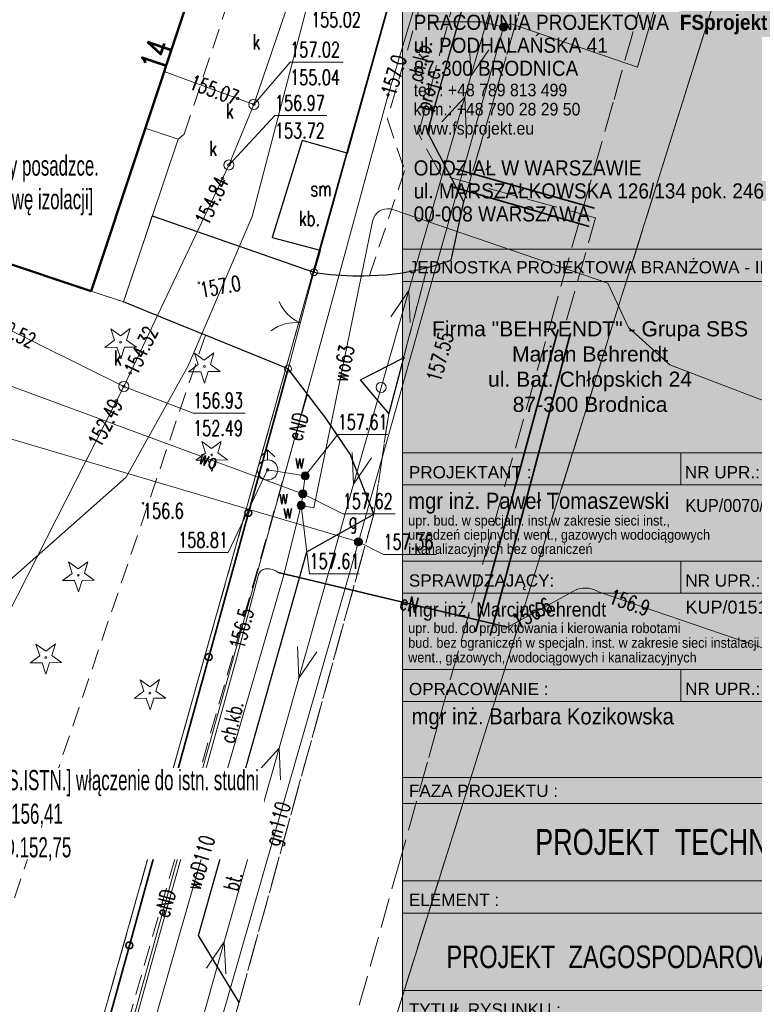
# Model space of a CAD drawing. Header units: metres. Extents: x 7454870 to 7460959, y 5886692 to 5887063.
# Tile 14 of 55: x 7457947 to 7457983, y 5886809 to 5886858. Entities that reach past the tile are written whole.
import ezdxf
from ezdxf import colors
from ezdxf.entities.mleader import LeaderData, LeaderLine
from ezdxf.enums import TextEntityAlignment as Align
from ezdxf.math import Vec2, Vec3

# ---------------------------------------------------------------- set-up
doc = ezdxf.new("R2010")
doc.units = ezdxf.units.M
doc.header["$MEASUREMENT"] = 0
for name, pattern in [('1_OTDM', [0]), ('1_OTKC', [1.5, 1, -0.5]), ('1_OTKJ', [2, 1.5, -0.5]), ('1_OTKK', [0]), ('1_OTKU', [2, 1.5, -0.5]), ('1_OTSZ', [1.5, 1, -0.5]), ('2_EGBS', [0]), ('2_EGBU_A', [0]), ('3_SUEP_A', [0]), ('3_SUGP', [0]), ('3_SUKP', [0]), ('3_SULO', [0]), ('3_SUPP_P', [2, 1.5, -0.5]), ('3_SUUP_P', [0]), ('3_SUWP', [0]), ('EGDE', [0]), ('EGKK', [2, 1.5, -0.5])]:
    doc.linetypes.add(name, pattern=pattern)
doc.layers.get('0').update_dxf_attribs({"color": 210, "linetype": 'CONTINUOUS', "lineweight": 100})
doc.layers.add('- kanalizacja deszczowa opis', color=111, linetype='CONTINUOUS')
doc.layers.add('- kanalizacja sanitarna opis', color=21, linetype='CONTINUOUS')
for name, color, linetype, lineweight in [('Dzialki', 7, 'EGDE', 18), ('EADTD_T_0', 7, 'CONTINUOUS', 25), ('EGBB_L_0', 7, '2_EGBU_A', 50), ('EGBE_L_3', 7, '2_EGBS', 18), ('Kontury', 3, 'EGKK', 18), ('OTD_E_T_5', 7, 'CONTINUOUS', 0), ('OTD_L_8', 7, '1_OTDM', 25), ('OTK_E_T_1', 7, 'CONTINUOUS', 0), ('OTK_E_T_3', 7, 'CONTINUOUS', 0), ('OTK_L_0', 7, '1_OTKJ', 18), ('OTK_L_1', 7, '1_OTKK', 25), ('OTK_L_2', 7, '1_OTKC', 18), ('OTK_L_4', 7, '1_OTKU', 18), ('OTO_L_0', 7, 'CONTINUOUS', 35), ('OTO_L_1', 7, 'CONTINUOUS', 18), ('OTR_T_0', 7, 'CONTINUOUS', 18), ('OTR_T_1', 7, 'CONTINUOUS', 18), ('OTS_L_2', 7, '1_OTSZ', 18), ('OTZ_T_1', 85, 'CONTINUOUS', 18), ('P_SUEP_E_T_0', 1, 'CONTINUOUS', 0), ('P_SUEP_L_0', 1, '3_SUPP_P', 18), ('P_SUL_L_1', 7, '3_SUUP_P', 35), ('SUE_T_3', 7, 'CONTINUOUS', 18), ('SUEP_E_T_0', 1, 'CONTINUOUS', 0), ('SUEP_L_0', 1, '3_SUEP_A', 18), ('SUER_T_0', 1, 'CONTINUOUS', 18), ('SUG_E_T_4', 52, 'CONTINUOUS', 0), ('SUG_T_2', 52, 'CONTINUOUS', 18), ('SUGP_E_T_0', 52, 'CONTINUOUS', 0), ('SUGP_L_0', 52, '3_SUGP', 18), ('SUGR_T_0', 52, 'CONTINUOUS', 18), ('SUKP_L_0', 36, '3_SUKP', 18), ('SUKR_T_0', 36, 'CONTINUOUS', 18), ('SUL_L_1', 7, '3_SULO', 35), ('SUP_E_T_1', 7, 'CONTINUOUS', 0), ('SUP_T_2', 7, 'CONTINUOUS', 18), ('SUP_T_4', 7, 'CONTINUOUS', 18), ('SUW_E_T_2', 5, 'CONTINUOUS', 0), ('SUW_T_2', 5, 'CONTINUOUS', 18), ('SUW_T_5', 5, 'CONTINUOUS', 18), ('SUWP_E_T_0', 5, 'CONTINUOUS', 0), ('SUWP_L_0', 5, '3_SUWP', 18), ('SUWR_T_0', 5, 'CONTINUOUS', 18)]:
    doc.layers.add(name, color=color, linetype=linetype, lineweight=lineweight)
doc.styles.add('ARIAL', font='arial.ttf')
doc.styles.add('GENERATED_STYLE_1', font='ARIALN.TTF')
doc.styles.add('GENERATED_STYLE_3', font='arial.ttf')
doc.styles.get("Standard").update_dxf_attribs({"font": 'Simplex.SHX', "width": 0.75})

# ---------------------------------------------------------------- blocks, each defined once
blk = doc.blocks.new('2_OTRN')
at = {"color": 0, "linetype": 'Continuous'}
blk.add_circle((0, 0), 0.045, dxfattribs=at)
blk = doc.blocks.new('2_OTRS')
at = {"color": 0, "linetype": 'Continuous'}
blk.add_circle((0, 0), 0.045, dxfattribs=at)
blk = doc.blocks.new('2_OTZG')
at = {"color": 0, "linetype": 'Continuous'}
for p, q in [((-0.3012, 0.09375), (-0.4937, 0.6621)), ((-0.4937, 0.6621), (-0.0039, 0.31545)), ((-0.0039, 0.31545), (0.4771, 0.67415)), ((0.4771, 0.67415), (0.2988, 0.1012)), ((-0.78225, -0.26495), (-0.3012, 0.09375)), ((0.2988, 0.1012), (0.7886, -0.24545)), ((-0.18225, -0.2575), (-0.78225, -0.26495)), ((0.01025, -0.82585), (-0.18225, -0.2575)), ((0.1886, -0.2529), (0.01025, -0.82585)), ((0.7886, -0.24545), (0.1886, -0.2529))]:
    blk.add_line(p, q, dxfattribs=at)
blk.add_circle((0, 0), 0.045, dxfattribs=at)
blk = doc.blocks.new('4_SUPP')
at = {"color": 0, "linetype": 'Continuous'}
blk.add_circle((0, 0), 0.25, dxfattribs=at)
blk = doc.blocks.new('4_SUPS')
at = {"color": 0, "linetype": 'Continuous'}
blk.add_circle((0, 0), 0.0625, dxfattribs=at)
blk = doc.blocks.new('4_SUGW')
at = {"color": 0, "linetype": 'Continuous'}
for radius in [0.2, 0.175, 0.15, 0.125, 0.1, 0.075, 0.05, 0.025, 0.00715]:
    blk.add_circle((0, 0), radius, dxfattribs=at)
blk = doc.blocks.new('4_SUPW')
at = {"color": 0, "linetype": 'Continuous'}
blk.add_circle((0, 0), 0.25, dxfattribs=at)
blk = doc.blocks.new('4_SUWW')
at = {"color": 0, "linetype": 'Continuous'}
for radius in [0.2, 0.175, 0.15, 0.125, 0.1, 0.075, 0.05, 0.025, 0.00715]:
    blk.add_circle((0, 0), radius, dxfattribs=at)
blk = doc.blocks.new('4_SUWH')
at = {"color": 0, "linetype": 'Continuous'}
for p, q in [((0, 1), (-0.35355, 0.64645)), ((0, 1), (0.35355, 0.64645)), ((0, 0.5), (0, 1))]:
    blk.add_line(p, q, dxfattribs=at)
blk.add_circle((0, 0), 0.5, dxfattribs=at)

msp = doc.modelspace()

# ---------------------------------------------------------------- hatches: boundary and pattern name
at = {"lineweight": 5}
h = msp.add_hatch(color=8, dxfattribs=at)
h.dxf.hatch_style = 1
h.set_gradient(color1=(255, 255, 255), tint=1, name='CURVED')
h.paths.add_polyline_path([(7457965.926, 5886915.177), (7457994.726, 5886915.177), (7457994.726, 5886789.238), (7457965.926, 5886789.238)])

# ---------------------------------------------------------------- linework, layer by layer
at = {"color": 18, "linetype": 'Continuous', "lineweight": 13, "true_color": 0x000000}
for p, q in [((7457965.924, 5886846.292), (7457994.724, 5886846.292)), ((7457965.924, 5886844.692), (7457994.724, 5886844.692)), ((7457965.924, 5886836.192), (7457994.724, 5886836.192)), ((7457979.741, 5886836.192), (7457979.741, 5886834.592)), ((7457965.924, 5886834.592), (7457994.724, 5886834.592)), ((7457965.924, 5886830.816), (7457994.724, 5886830.816)), ((7457979.741, 5886830.816), (7457979.741, 5886829.216)), ((7457965.924, 5886829.216), (7457994.724, 5886829.216)), ((7457965.924, 5886825.441), (7457994.724, 5886825.441)), ((7457979.741, 5886825.441), (7457979.741, 5886825.439)), ((7457979.741, 5886825.441), (7457979.741, 5886823.841)), ((7457965.924, 5886823.841), (7457994.724, 5886823.841)), ((7457965.924, 5886820.065), (7457994.724, 5886820.065)), ((7457965.924, 5886820.065), (7457994.724, 5886820.065)), ((7457965.924, 5886818.785), (7457994.724, 5886818.785)), ((7457965.924, 5886814.945), (7457994.724, 5886814.945)), ((7457965.924, 5886813.345), (7457994.724, 5886813.345)), ((7457965.924, 5886809.505), (7457994.724, 5886809.505))]:
    msp.add_line(p, q, dxfattribs=at)
at = {"color": 18, "linetype": 'Continuous', "lineweight": 13, "true_color": 0x000000, "flags": 128}
msp.add_lwpolyline([(7457965.924, 5886914.562), (7457994.724, 5886914.562), (7457994.724, 5886791.584), (7457965.924, 5886791.584)], close=True, dxfattribs=at)
at = {"layer": 'Dzialki'}
for p, q in [((7457948.38, 5886798.67), (7457971.22, 5886879.7)), ((7457979.8, 5886853.48), (7457982.49, 5886862.07)), ((7457976.21, 5886842.04), (7457979.8, 5886853.48)), ((7457972.02, 5886828.67), (7457976.21, 5886842.04)), ((7457961.27, 5886794.39), (7457972.02, 5886828.67))]:
    msp.add_line(p, q, dxfattribs=at)
at = {"layer": 'EGBB_L_0', "linetype": '2_EGBU_A'}
for p, q in [((7457950.46, 5886844.22), (7457958.12, 5886867.24)), ((7457938.86, 5886848.08), (7457950.46, 5886844.22))]:
    msp.add_line(p, q, dxfattribs=at)
at = {"layer": 'EGBE_L_3', "linetype": '2_EGBS'}
for p, q in [((7457953.149, 5886852.3), (7457950.46, 5886844.22)), ((7457954.78, 5886851.75), (7457953.149, 5886852.3)), ((7457952.07, 5886843.68), (7457954.78, 5886851.75)), ((7457950.46, 5886844.22), (7457952.07, 5886843.68))]:
    msp.add_line(p, q, dxfattribs=at)
at = {"layer": 'Kontury'}
for p, q in [((7457971.22, 5886879.7), (7457948.38, 5886798.67)), ((7457979.8, 5886853.48), (7457982.49, 5886862.07)), ((7457976.21, 5886842.04), (7457979.8, 5886853.48)), ((7457972.02, 5886828.67), (7457976.21, 5886842.04)), ((7457961.27, 5886794.39), (7457972.02, 5886828.67))]:
    msp.add_line(p, q, dxfattribs=at)
at = {"layer": 'OTD_L_8', "linetype": '1_OTDM'}
for p, q in [((7457960.94, 5886851.69), (7457959.46, 5886846.88)), ((7457963.184, 5886851.067), (7457960.94, 5886851.69)), ((7457961.838, 5886846.254), (7457963.184, 5886851.067)), ((7457959.46, 5886846.88), (7457961.838, 5886846.254))]:
    msp.add_line(p, q, dxfattribs=at)
at = {"layer": 'OTK_L_0', "linetype": '1_OTKJ'}
for p, q in [((7457974.33, 5886866.99), (7457968.97, 5886848.64)), ((7457976.43, 5886853.73), (7457979.44, 5886864.37)), ((7457973.251, 5886842.523), (7457976.43, 5886853.73)), ((7457968.97, 5886848.64), (7457968.337, 5886845.751)), ((7457967.946, 5886845.615), (7457967.55, 5886845.491)), ((7457968.337, 5886845.751), (7457967.946, 5886845.615)), ((7457967.15, 5886845.381), (7457965.981, 5886840.904)), ((7457967.55, 5886845.491), (7457967.15, 5886845.381)), ((7457969.36, 5886828.72), (7457973.21, 5886842.38)), ((7457973.21, 5886842.38), (7457973.251, 5886842.523)), ((7457965.981, 5886840.904), (7457965.24, 5886838.148)), ((7457965.24, 5886838.148), (7457964.5, 5886833.15)), ((7457964.5, 5886833.15), (7457957.81, 5886808.9)), ((7457967.23, 5886821.06), (7457969.36, 5886828.72)), ((7457965.68, 5886815.53), (7457967.23, 5886821.06)), ((7457962.7, 5886804.92), (7457965.68, 5886815.53)), ((7457957.81, 5886808.9), (7457957.29, 5886807.23))]:
    msp.add_line(p, q, dxfattribs=at)
at = {"layer": 'OTK_L_1', "linetype": '1_OTKK'}
for p, q in [((7457967.17, 5886852.1), (7457970.85, 5886865.18)), ((7457968.97, 5886848.64), (7457967.17, 5886852.1)), ((7457968.337, 5886845.751), (7457968.97, 5886848.64)), ((7457953.503, 5886847.946), (7457961.531, 5886845.153)), ((7457967.55, 5886845.491), (7457967.946, 5886845.615)), ((7457967.946, 5886845.615), (7457968.337, 5886845.751)), ((7457961.531, 5886845.153), (7457961.804, 5886845.112)), ((7457961.804, 5886845.112), (7457962.077, 5886845.076)), ((7457962.077, 5886845.076), (7457962.352, 5886845.045)), ((7457962.352, 5886845.045), (7457962.627, 5886845.02)), ((7457962.627, 5886845.02), (7457962.902, 5886845)), ((7457964.696, 5886844.999), (7457965.11, 5886845.029)), ((7457965.11, 5886845.029), (7457965.522, 5886845.073)), ((7457965.522, 5886845.073), (7457965.933, 5886845.13)), ((7457965.933, 5886845.13), (7457966.341, 5886845.2)), ((7457966.341, 5886845.2), (7457966.747, 5886845.284)), ((7457966.747, 5886845.284), (7457967.15, 5886845.381)), ((7457967.15, 5886845.381), (7457967.55, 5886845.491)), ((7457962.902, 5886845), (7457963.178, 5886844.986)), ((7457963.178, 5886844.986), (7457963.454, 5886844.977)), ((7457963.454, 5886844.977), (7457963.73, 5886844.973)), ((7457963.73, 5886844.973), (7457964.006, 5886844.975)), ((7457964.006, 5886844.975), (7457964.282, 5886844.983)), ((7457964.282, 5886844.983), (7457964.696, 5886844.999)), ((7457953.284, 5886843.188), (7457952.07, 5886843.68)), ((7457955.075, 5886842.461), (7457953.284, 5886843.188)), ((7457956.139, 5886842.029), (7457955.075, 5886842.461)), ((7457960.244, 5886840.364), (7457956.139, 5886842.029)), ((7457963.848, 5886839.809), (7457965.981, 5886840.904)), ((7457965.981, 5886840.904), (7457965.24, 5886838.148)), ((7457962.122, 5886837.907), (7457960.244, 5886840.364)), ((7457965.24, 5886838.148), (7457963.848, 5886839.809)), ((7457963.324, 5886836.115), (7457962.122, 5886837.907)), ((7457964.5, 5886833.15), (7457963.324, 5886836.115)), ((7457961.17, 5886831.27), (7457964.5, 5886833.15)), ((7457955.79, 5886812.23), (7457961.17, 5886831.27)), ((7457957.81, 5886808.9), (7457955.79, 5886812.23))]:
    msp.add_line(p, q, dxfattribs=at)
at = {"layer": 'OTK_L_2', "linetype": '1_OTKC'}
for p, q in [((7457955.092, 5886851.999), (7457962.966, 5886875.807)), ((7457958.12, 5886867.24), (7457953.15, 5886852.3)), ((7457968.94, 5886865.78), (7457965.18, 5886852.75)), ((7457967.17, 5886852.1), (7457970.85, 5886865.18)), ((7457965.18, 5886852.75), (7457966.03, 5886850.19)), ((7457953.15, 5886852.3), (7457954.78, 5886851.75)), ((7457954.78, 5886851.75), (7457955.092, 5886851.999)), ((7457968.97, 5886848.64), (7457967.17, 5886852.1)), ((7457966.03, 5886850.19), (7457964.282, 5886844.983)), ((7457968.337, 5886845.751), (7457968.97, 5886848.64)), ((7457967.55, 5886845.491), (7457967.946, 5886845.615)), ((7457967.946, 5886845.615), (7457968.337, 5886845.751)), ((7457964.696, 5886844.999), (7457965.11, 5886845.029)), ((7457965.11, 5886845.029), (7457965.522, 5886845.073)), ((7457965.522, 5886845.073), (7457965.933, 5886845.13)), ((7457965.933, 5886845.13), (7457966.341, 5886845.2)), ((7457966.341, 5886845.2), (7457966.747, 5886845.284)), ((7457966.747, 5886845.284), (7457967.15, 5886845.381)), ((7457967.15, 5886845.381), (7457967.55, 5886845.491)), ((7457964.282, 5886844.983), (7457964.696, 5886844.999)), ((7457961.208, 5886839.102), (7457949.79, 5886799.15)), ((7457962.122, 5886837.907), (7457961.208, 5886839.102)), ((7457963.324, 5886836.115), (7457962.122, 5886837.907)), ((7457964.5, 5886833.15), (7457963.324, 5886836.115)), ((7457961.17, 5886831.27), (7457964.5, 5886833.15)), ((7457955.79, 5886812.23), (7457961.17, 5886831.27)), ((7457957.81, 5886808.9), (7457955.79, 5886812.23)), ((7457957.29, 5886807.23), (7457957.81, 5886808.9))]:
    msp.add_line(p, q, dxfattribs=at)
at = {"layer": 'OTK_L_4', "linetype": '1_OTKU'}
for p, q in [((7457968.97, 5886848.64), (7457974.33, 5886866.99)), ((7457970.85, 5886865.18), (7457967.17, 5886852.1)), ((7457967.17, 5886852.1), (7457968.97, 5886848.64)), ((7457960.94, 5886851.69), (7457959.46, 5886846.88)), ((7457963.184, 5886851.067), (7457960.94, 5886851.69)), ((7457961.838, 5886846.254), (7457963.184, 5886851.067)), ((7457953.503, 5886847.946), (7457952.07, 5886843.68)), ((7457961.531, 5886845.153), (7457953.503, 5886847.946)), ((7457959.46, 5886846.88), (7457961.838, 5886846.254)), ((7457961.804, 5886845.112), (7457961.531, 5886845.153)), ((7457962.077, 5886845.076), (7457961.804, 5886845.112)), ((7457962.352, 5886845.045), (7457962.077, 5886845.076)), ((7457962.627, 5886845.02), (7457962.352, 5886845.045)), ((7457962.902, 5886845), (7457962.627, 5886845.02)), ((7457965.11, 5886845.029), (7457964.696, 5886844.999)), ((7457965.522, 5886845.073), (7457965.11, 5886845.029)), ((7457965.933, 5886845.13), (7457965.522, 5886845.073)), ((7457966.341, 5886845.2), (7457965.933, 5886845.13)), ((7457965.981, 5886840.904), (7457967.15, 5886845.381)), ((7457966.747, 5886845.284), (7457966.341, 5886845.2)), ((7457967.15, 5886845.381), (7457966.747, 5886845.284)), ((7457963.178, 5886844.986), (7457962.902, 5886845)), ((7457963.454, 5886844.977), (7457963.178, 5886844.986)), ((7457963.73, 5886844.973), (7457963.454, 5886844.977)), ((7457964.006, 5886844.975), (7457963.73, 5886844.973)), ((7457964.282, 5886844.983), (7457964.006, 5886844.975)), ((7457964.696, 5886844.999), (7457964.282, 5886844.983)), ((7457952.07, 5886843.68), (7457953.284, 5886843.188)), ((7457953.284, 5886843.188), (7457955.075, 5886842.461)), ((7457955.075, 5886842.461), (7457956.139, 5886842.029)), ((7457956.139, 5886842.029), (7457960.244, 5886840.364)), ((7457963.848, 5886839.809), (7457965.981, 5886840.904)), ((7457960.244, 5886840.364), (7457962.122, 5886837.907)), ((7457965.24, 5886838.148), (7457963.848, 5886839.809)), ((7457962.122, 5886837.907), (7457963.324, 5886836.115)), ((7457964.5, 5886833.15), (7457965.24, 5886838.148)), ((7457963.324, 5886836.115), (7457964.5, 5886833.15)), ((7457957.81, 5886808.9), (7457964.5, 5886833.15)), ((7457964.5, 5886833.15), (7457961.17, 5886831.27)), ((7457961.17, 5886831.27), (7457955.79, 5886812.23)), ((7457955.79, 5886812.23), (7457957.81, 5886808.9))]:
    msp.add_line(p, q, dxfattribs=at)
at = {"layer": 'OTO_L_0'}
for p, q in [((7457963.184, 5886851.067), (7457965.203, 5886858.291)), ((7457961.531, 5886845.153), (7457961.838, 5886846.254)), ((7457958.274, 5886833.208), (7457960.244, 5886840.364)), ((7457956.304, 5886826.052), (7457958.274, 5886833.208)), ((7457954.335, 5886818.897), (7457956.304, 5886826.052)), ((7457952.365, 5886811.741), (7457954.335, 5886818.897)), ((7457950.374, 5886804.51), (7457952.365, 5886811.741))]:
    msp.add_line(p, q, dxfattribs=at)
for centre in [(7457958.274, 5886833.208), (7457956.304, 5886826.052), (7457954.335, 5886818.897), (7457952.365, 5886811.741)]:
    msp.add_circle(centre, 0.17, dxfattribs=at)
at = {"layer": 'OTO_L_1'}
for p, q in [((7457961.05, 5886843.362), (7457961.531, 5886845.153)), ((7457960.66, 5886841.913), (7457961.05, 5886843.362)), ((7457960.244, 5886840.364), (7457960.725, 5886842.155))]:
    msp.add_line(p, q, dxfattribs=at)
for centre in [(7457961.531, 5886845.153), (7457960.244, 5886840.364)]:
    msp.add_circle(centre, 0.17, dxfattribs=at)
for centre, start, end in [((7457961.636, 5886844.479), 202.9451, 247.0195), ((7457960.608, 5886840.653), 82.9084, 126.9828)]:
    msp.add_arc(centre, 2, start, end, dxfattribs=at)
at = {"layer": 'OTS_L_2', "linetype": '1_OTSZ'}
for p, q in [((7457940.039, 5886847.688), (7457950.46, 5886844.22)), ((7457950.46, 5886844.22), (7457952.07, 5886843.68)), ((7457952.07, 5886843.68), (7457953.284, 5886843.188)), ((7457953.284, 5886843.188), (7457955.075, 5886842.461)), ((7457955.075, 5886842.461), (7457956.139, 5886842.029)), ((7457956.139, 5886842.029), (7457943.867, 5886805.883))]:
    msp.add_line(p, q, dxfattribs=at)
at = {"layer": 'P_SUEP_L_0', "linetype": '3_SUPP_P'}
for p, q in [((7457966.714, 5886852.033), (7457970.259, 5886865.261)), ((7457967.847, 5886849.97), (7457966.714, 5886852.033)), ((7457975.513, 5886847.848), (7457967.847, 5886849.97)), ((7457974.078, 5886842.769), (7457975.513, 5886847.848))]:
    msp.add_line(p, q, dxfattribs=at)
at = {"layer": 'P_SUL_L_1', "linetype": '3_SUUP_P'}
for p, q in [((7457968.54, 5886850.288), (7457975.467, 5886848.33)), ((7457975.203, 5886847.427), (7457968.277, 5886849.422)), ((7457973.663, 5886842.305), (7457969.546, 5886827.3)), ((7457970.278, 5886827.117), (7457974.273, 5886842.122))]:
    msp.add_line(p, q, dxfattribs=at)
at = {"layer": 'SUEP_L_0', "linetype": '3_SUEP_A'}
for p, q in [((7457973.77, 5886882.534), (7457965.209, 5886853.96)), ((7457962.815, 5886864.585), (7457958.461, 5886847.912)), ((7457969.322, 5886854.889), (7457972.096, 5886864.496)), ((7457969.258, 5886856.469), (7457969.322, 5886854.889)), ((7457969.322, 5886854.889), (7457970.219, 5886856.191)), ((7457969.022, 5886853.847), (7457969.322, 5886854.889)), ((7457965.209, 5886853.96), (7457960.344, 5886836.084)), ((7457966.248, 5886844.24), (7457969.022, 5886853.847)), ((7457967.885, 5886852.614), (7457969.022, 5886853.847)), ((7457969.022, 5886853.847), (7457969.086, 5886852.268)), ((7457958.461, 5886847.912), (7457955.283, 5886840.499)), ((7457964.861, 5886839.436), (7457966.248, 5886844.24)), ((7457965.352, 5886842.937), (7457966.248, 5886844.24)), ((7457966.248, 5886844.24), (7457966.312, 5886842.66)), ((7457955.283, 5886840.499), (7457952.201, 5886834.987)), ((7457963.501, 5886834.625), (7457964.861, 5886839.436)), ((7457960.344, 5886836.084), (7457955.661, 5886819.309)), ((7457963.428, 5886836.204), (7457963.501, 5886834.625)), ((7457963.501, 5886834.625), (7457964.39, 5886835.932)), ((7457952.201, 5886834.987), (7457943.225, 5886827.043)), ((7457960.78, 5886825.002), (7457963.501, 5886834.625)), ((7457958.95, 5886830.359), (7457958.903, 5886830.323)), ((7457959, 5886830.389), (7457958.95, 5886830.359)), ((7457959.054, 5886830.413), (7457959, 5886830.389)), ((7457959.11, 5886830.43), (7457959.054, 5886830.413)), ((7457959.179, 5886830.434), (7457959.11, 5886830.43)), ((7457959.248, 5886830.433), (7457959.179, 5886830.434)), ((7457959.317, 5886830.428), (7457959.248, 5886830.433)), ((7457959.385, 5886830.417), (7457959.317, 5886830.428)), ((7457959.452, 5886830.401), (7457959.385, 5886830.417)), ((7457959.518, 5886830.38), (7457959.452, 5886830.401)), ((7457959.582, 5886830.354), (7457959.518, 5886830.38)), ((7457959.644, 5886830.324), (7457959.582, 5886830.354)), ((7457958.74, 5886830.02), (7457957.69, 5886825.98)), ((7457958.751, 5886830.078), (7457958.74, 5886830.02)), ((7457958.769, 5886830.133), (7457958.751, 5886830.078)), ((7457958.794, 5886830.187), (7457958.769, 5886830.133)), ((7457958.825, 5886830.237), (7457958.794, 5886830.187)), ((7457958.861, 5886830.282), (7457958.825, 5886830.237)), ((7457958.903, 5886830.323), (7457958.861, 5886830.282)), ((7457959.703, 5886830.289), (7457959.644, 5886830.324)), ((7457959.76, 5886830.25), (7457959.703, 5886830.289)), ((7457971.14, 5886827.54), (7457959.76, 5886830.25)), ((7457974.626, 5886829.415), (7457974.5, 5886829.369)), ((7457974.756, 5886829.447), (7457974.626, 5886829.415)), ((7457974.889, 5886829.466), (7457974.756, 5886829.447)), ((7457975.023, 5886829.471), (7457974.889, 5886829.466)), ((7457975.156, 5886829.462), (7457975.023, 5886829.471)), ((7457975.288, 5886829.439), (7457975.156, 5886829.462)), ((7457975.417, 5886829.402), (7457975.288, 5886829.439)), ((7457975.542, 5886829.352), (7457975.417, 5886829.402)), ((7457974.38, 5886829.31), (7457973.28, 5886828.69)), ((7457974.5, 5886829.369), (7457974.38, 5886829.31)), ((7457975.66, 5886829.29), (7457975.542, 5886829.352)), ((7457985.72, 5886825.86), (7457975.66, 5886829.29)), ((7457973.28, 5886828.69), (7457971.14, 5886827.54)), ((7457960.707, 5886826.581), (7457960.78, 5886825.002)), ((7457957.69, 5886825.98), (7457955.47, 5886817.97)), ((7457960.78, 5886825.002), (7457961.669, 5886826.309)), ((7457959.798, 5886821.532), (7457960.78, 5886825.002)), ((7457957.077, 5886811.909), (7457959.798, 5886821.532)), ((7457958.668, 5886820.292), (7457959.798, 5886821.532)), ((7457959.798, 5886821.532), (7457959.871, 5886819.952)), ((7457955.661, 5886819.309), (7457950.705, 5886801.482)), ((7457955.47, 5886817.97), (7457953.6, 5886811.32)), ((7457955.717, 5886807.098), (7457957.077, 5886811.909)), ((7457956.188, 5886810.602), (7457957.077, 5886811.909)), ((7457957.077, 5886811.909), (7457957.15, 5886810.33)), ((7457953.6, 5886811.32), (7457951.84, 5886804.99))]:
    msp.add_line(p, q, dxfattribs=at)
at = {"layer": 'SUGP_L_0', "linetype": '3_SUGP'}
for p, q in [((7457978.568, 5886858.654), (7457977.591, 5886855.337)), ((7457970.947, 5886857.311), (7457963.735, 5886831.767)), ((7457971.316, 5886857.473), (7457970.947, 5886857.311)), ((7457977.591, 5886855.337), (7457971.316, 5886857.473)), ((7457963.735, 5886831.767), (7457938.81, 5886839.143)), ((7457963.735, 5886831.767), (7457954.386, 5886799.184))]:
    msp.add_line(p, q, dxfattribs=at)
at = {"layer": 'SUGR_T_0', "linetype": 'Continuous', "lineweight": 0}
for p, q in [((7457967.274, 5886857.583), (7457969.853, 5886857.583)), ((7457970.947, 5886857.311), (7457969.853, 5886857.583)), ((7457963.735, 5886831.767), (7457964.985, 5886831.145)), ((7457964.985, 5886831.145), (7457967.591, 5886831.145))]:
    msp.add_line(p, q, dxfattribs=at)
at = {"layer": 'SUKP_L_0', "linetype": '3_SUKP'}
for p, q in [((7457958.542, 5886853.483), (7457961.237, 5886861.353)), ((7457958.542, 5886853.483), (7457954.086, 5886855.117)), ((7457957.303, 5886850.474), (7457958.542, 5886853.483)), ((7457952.089, 5886839.486), (7457957.303, 5886850.474)), ((7457952.089, 5886839.486), (7457944.763, 5886843.105)), ((7457938.988, 5886813.791), (7457952.089, 5886839.486))]:
    msp.add_line(p, q, dxfattribs=at)
at = {"layer": 'SUKR_T_0', "linetype": 'Continuous', "lineweight": 0}
for p, q in [((7457958.542, 5886853.483), (7457960.349, 5886855.577)), ((7457960.349, 5886855.577), (7457962.982, 5886855.577)), ((7457957.303, 5886850.474), (7457959.592, 5886852.927)), ((7457959.592, 5886852.927), (7457962.17, 5886852.927)), ((7457952.089, 5886839.486), (7457955.528, 5886838.16)), ((7457955.528, 5886838.16), (7457958.106, 5886838.16))]:
    msp.add_line(p, q, dxfattribs=at)
at = {"layer": 'SUL_L_1', "linetype": '3_SULO'}
msp.add_line((7457971.14, 5886827.54), (7457959.76, 5886830.25), dxfattribs=at)
at = {"layer": 'SUWP_L_0', "linetype": '3_SUWP'}
for p, q in [((7457964.496, 5886847.866), (7457964.568, 5886847.987)), ((7457964.568, 5886847.987), (7457964.661, 5886848.093)), ((7457964.661, 5886848.093), (7457964.772, 5886848.181)), ((7457964.772, 5886848.181), (7457964.897, 5886848.247)), ((7457964.897, 5886848.247), (7457965.032, 5886848.289)), ((7457965.032, 5886848.289), (7457965.172, 5886848.305)), ((7457965.172, 5886848.305), (7457965.313, 5886848.296)), ((7457965.313, 5886848.296), (7457965.449, 5886848.261)), ((7457965.449, 5886848.261), (7457976.116, 5886844.605)), ((7457961.517, 5886833.455), (7457964.424, 5886847.594)), ((7457964.424, 5886847.594), (7457964.448, 5886847.733)), ((7457964.448, 5886847.733), (7457964.496, 5886847.866)), ((7457976.116, 5886844.605), (7457977.152, 5886842.402)), ((7457960.98, 5886834.15), (7457937.163, 5886842.922)), ((7457977.152, 5886842.402), (7457979.195, 5886840.557)), ((7457979.195, 5886840.557), (7457992.322, 5886835.538)), ((7457959.23, 5886835.34), (7457961.09, 5886835.04)), ((7457961.09, 5886835.04), (7457960.98, 5886834.15)), ((7457960.98, 5886834.15), (7457960.89, 5886833.58)), ((7457959.977, 5886829.95), (7457960.89, 5886833.58)), ((7457960.89, 5886833.58), (7457961.517, 5886833.455)), ((7457955.963, 5886816.131), (7457959.977, 5886829.95)), ((7457952.507, 5886804.135), (7457955.963, 5886816.131))]:
    msp.add_line(p, q, dxfattribs=at)
at = {"layer": 'SUWR_T_0', "linetype": 'Continuous', "lineweight": 0}
for p, q in [((7457961.09, 5886835.04), (7457962.712, 5886837.09)), ((7457962.712, 5886837.09), (7457965.182, 5886837.09)), ((7457959.23, 5886835.34), (7457957.263, 5886831.239)), ((7457960.98, 5886834.15), (7457962.963, 5886833.165)), ((7457960.89, 5886833.58), (7457961.312, 5886830.187)), ((7457962.963, 5886833.165), (7457965.569, 5886833.165)), ((7457954.766, 5886831.239), (7457957.263, 5886831.239)), ((7457961.312, 5886830.187), (7457963.782, 5886830.187))]:
    msp.add_line(p, q, dxfattribs=at)

# ---------------------------------------------------------------- block references
at = {"layer": 'OTR_T_0'}
msp.add_blockref('2_OTRS', (7457965.981, 5886840.904), dxfattribs=at)
at = {"layer": 'OTR_T_1'}
for p in [(7457955.814, 5886844.623), (7457953.04, 5886833.682)]:
    msp.add_blockref('2_OTRN', p, dxfattribs=at)
at = {"layer": 'OTZ_T_1'}
for p in [(7457951.929, 5886841.683), (7457956.087, 5886840.472), (7457956.45, 5886836.083), (7457949.828, 5886830.108), (7457948.212, 5886826.025), (7457953.385, 5886824.261)]:
    msp.add_blockref('2_OTZG', p, dxfattribs=at)
at = {"layer": 'SUE_T_3'}
msp.add_blockref('4_SUPP', (7457964.861, 5886839.436), dxfattribs=at)
at = {"layer": 'SUER_T_0'}
for p in [(7457965.209, 5886853.96), (7457977.205, 5886828.763), (7457972.367, 5886828.226), (7457957.94, 5886827.47)]:
    msp.add_blockref('4_SUPS', p, dxfattribs=at)
at = {"layer": 'SUG_T_2'}
for p in [(7457970.947, 5886857.311), (7457963.735, 5886831.767)]:
    msp.add_blockref('4_SUGW', p, dxfattribs=at)
at = {"layer": 'SUGR_T_0'}
for p in [(7457970.947, 5886857.311), (7457963.735, 5886831.767)]:
    msp.add_blockref('4_SUPS', p, dxfattribs=at)
at = {"layer": 'SUKR_T_0'}
for p in [(7457957.74, 5886853.777), (7457958.542, 5886853.483), (7457957.303, 5886850.474), (7457956.988, 5886849.812), (7457952.404, 5886840.149), (7457952.089, 5886839.486), (7457951.726, 5886838.773)]:
    msp.add_blockref('4_SUPS', p, dxfattribs=at)
at = {"layer": 'SUP_T_2'}
msp.add_blockref('4_SUPP', (7457964.861, 5886839.436), dxfattribs=at)
at = {"layer": 'SUP_T_4'}
for p in [(7457958.542, 5886853.483), (7457957.303, 5886850.474), (7457952.089, 5886839.486)]:
    msp.add_blockref('4_SUPW', p, dxfattribs=at)
at = {"layer": 'SUW_T_2'}
msp.add_blockref('4_SUWH', (7457959.23, 5886835.34), dxfattribs=at)
at = {"layer": 'SUW_T_5'}
for p in [(7457961.09, 5886835.04), (7457960.98, 5886834.15), (7457960.89, 5886833.58)]:
    msp.add_blockref('4_SUWW', p, dxfattribs=at)
at = {"layer": 'SUWR_T_0'}
for p in [(7457959.23, 5886835.34), (7457961.09, 5886835.04), (7457960.98, 5886834.15), (7457960.89, 5886833.58)]:
    msp.add_blockref('4_SUPS', p, dxfattribs=at)

# ---------------------------------------------------------------- texts
at = {"color": 18, "linetype": 'Continuous', "lineweight": 13, "true_color": 0x000000}
for s, insert, char_height, attachment_point, line_spacing_factor, style in [('\\pxql;\\A1;\\W0.9;PRACOWNIA PROJEKTOWA\\fCourier New|b0|i0|c238|p53;\\H0.8x; \\fArial|b1|i0|c238|p38;\\H1.25x;FSprojekt\\P\\fArial|b0|i0|c238|p38;ul. PODHALAŃSKA 41 \\P87-300 BRODNICA        \\P\\H0.833333x;tel. : +48 789 813 499\\Pkom.: +48 790 28 29 50\\Pwww.fsprojekt.eu\\P\\P\\H1.2x;ODDZIAŁ W WARSZAWIE\\Pul. MARSZAŁKOWSKA 126/134 pok. 246\\P00-008 WARSZAWA', (7457966.48, 5886857.933), 0.75, 1, 0.912923, 'GENERATED_STYLE_3'), ('\\pxsm1,qc;\\A1;\\fArial|b0|i0|c238|p34;Firma "BEHRENDT" - Grupa SBS\\PMarian Behrendt\\Pul. Bat. Chłopskich 24\\P87-300 Brodnica', (7457975.239, 5886838.207), 0.75, 8, 1.265859, 'GENERATED_STYLE_1'), ('\\A1;{\\W0.900000x;\\pql;\\fArial|b0|i0|c238|p38;mgr inż. Paweł Tomaszewski\\P\\pql;\\fArial|b0|i0|c238|p38;\\H0.625000x;upr. bud. w specjaln. inst.w zakresie sieci inst., \\P\\pql;\\fArial|b0|i0|c238|p38;urządzeń cieplnych, went., gazowych wodociągowych \\P\\pql;\\fArial|b0|i0|c238|p38;i kanalizacyjnych bez ograniczeń }', (7457966.21, 5886832.613), 0.8, 4, 0.846088, 'GENERATED_STYLE_3')]:
    msp.add_mtext(s, dxfattribs=dict(at, insert=insert, char_height=char_height, attachment_point=attachment_point, line_spacing_factor=line_spacing_factor, style=style))
at = {"color": 18, "linetype": 'Continuous', "lineweight": 13, "true_color": 0x000000, "style": 'GENERATED_STYLE_3'}
for s, insert, char_height, attachment_point in [('\\A1;JEDNOSTKA PROJEKTOWA BRANŻOWA - INST.  SANITARNE :', (7457966.243, 5886845.394), 0.608, 4), ('\\A1;{\\pql;\\fArial|b0|i0|c238|p38;PROJEKTANT :}', (7457966.243, 5886835.22), 0.608, 4), ('\\A1;{\\pql;\\fArial|b0|i0|c238|p38;NR UPR.:}', (7457979.946, 5886835.22), 0.608, 4), ('\\A1;{\\W0.900000x;\\pql;\\fArial|b0|i0|c238|p38;KUP/0070/POOS/06}', (7457979.976, 5886833.57), 0.64, 4), ('\\A1;{\\pql;\\fArial|b0|i0|c238|p38;SPRAWDZAJĄCY:}', (7457966.243, 5886829.762), 0.608, 4), ('\\A1;{\\pql;\\fArial|b0|i0|c238|p38;NR UPR.:}', (7457979.971, 5886829.844), 0.608, 4), ('\\A1;{\\pql;\\fArial|b0|i0|c238|p38;KUP/0151/PWOS/10}', (7457979.979, 5886828.527), 0.64, 4), ('\\A1;{\\pql;\\fArial|b0|i0|c238|p38;OPRACOWANIE :}', (7457966.244, 5886824.459), 0.608, 4), ('\\A1;{\\pql;\\fArial|b0|i0|c238|p38;NR UPR.:}', (7457979.964, 5886824.469), 0.608, 4), ('\\A1;{\\W0.900000x;\\pql;\\fArial|b0|i0|c238|p38;mgr inż. Barbara Kozikowska}', (7457966.378, 5886822.988), 0.8, 4), ('\\A1;{\\pql;\\fArial|b0|i0|c238|p38;FAZA PROJEKTU\\fArial|b0|i0|c238|p38; \\fArial|b0|i0|c238|p38;:}', (7457966.243, 5886819.407), 0.608, 4), ('\\A1;{\\W0.750000x;\\pqc;\\fArial|b0|i0|c238|p38;PROJEKT  TECHNICZNY}', (7457980.3, 5886816.865), 1.28, 5), ('\\A1;{\\pql;\\fArial|b0|i0|c238|p38;ELEMENT\\fArial|b0|i0|c238|p38; \\fArial|b0|i0|c238|p38;:}', (7457966.243, 5886813.999), 0.608, 4), ('\\A1;{\\W0.750000x;\\pqc;\\fArial|b0|i0|c238|p38;PROJEKT  ZAGOSPODAROWANIA  TERENU}', (7457980.395, 5886811.166), 1.12, 5), ('\\A1;{\\pql;\\fArial|b0|i0|c238|p38;TYTUŁ RYSUNKU\\fArial|b0|i0|c238|p38; \\fArial|b0|i0|c238|p38;:}', (7457966.243, 5886808.554), 0.608, 4)]:
    msp.add_mtext(s, dxfattribs=dict(at, insert=insert, char_height=char_height, attachment_point=attachment_point))
at = {"color": 18, "linetype": 'Continuous', "lineweight": 13, "true_color": 0x000000, "insert": (7457966.21, 5886827.196), "char_height": 0.7, "width": 23.7097, "attachment_point": 4, "line_spacing_factor": 0.875182, "style": 'GENERATED_STYLE_3'}
msp.add_mtext('\\A1;{\\W0.900000x;\\pql;\\fArial|b0|i0|c238|p38;mgr inż. Marcin Behrendt\\P\\pql;\\fArial|b0|i0|c238|p38;\\H0.714286x;upr. bud. do projektowania i kierowania robotami \\P\\pql;\\fArial|b0|i0|c238|p38;bud. bez ograniczeń w specjaln. inst. w zakresie sieci instalacji i urządzeń ciepln., went., gazowych, wodociągowych i kanalizacyjnych}', dxfattribs=at)
at = {"layer": 'EADTD_T_0', "width": 0.7}
msp.add_text('14', height=1.25, rotation=71.5949, dxfattribs=at).set_placement((7457954.29, 5886855.73), align=Align.CENTER)
at = {"layer": 'OTD_E_T_5', "lineweight": 9, "width": 0.7}
msp.add_text('sm', height=0.75, dxfattribs=at).set_placement((7457961.887, 5886849.298), align=Align.MIDDLE)
at = {"layer": 'OTK_E_T_1', "lineweight": 9, "width": 0.7}
for rotation, p in [(75.4656, (7457966.775, 5886855.65)), (76.7595, (7457957.432, 5886822.824))]:
    msp.add_text('ch.kb.', height=0.75, rotation=rotation, dxfattribs=at).set_placement(p, align=Align.MIDDLE)
at = {"layer": 'OTK_E_T_3', "lineweight": 9, "width": 0.7}
msp.add_text('kb.', height=0.75, dxfattribs=at).set_placement((7457961.311, 5886847.822), align=Align.MIDDLE)
msp.add_text('bt.', height=0.75, rotation=74.9415, dxfattribs=at).set_placement((7457957.502, 5886814.931), align=Align.MIDDLE)
at = {"layer": 'OTR_T_0', "lineweight": 9, "width": 0.7}
msp.add_text('157.55', height=0.75, rotation=74.6315, dxfattribs=at).set_placement((7457967.094, 5886839.859), align=Align.TOP_LEFT)
at = {"layer": 'OTR_T_1', "lineweight": 9, "width": 0.7}
msp.add_text('157.0', height=0.75, rotation=10.6017, dxfattribs=at).set_placement((7457955.814, 5886844.623), align=Align.TOP_LEFT)
msp.add_text('156.6', height=0.75, dxfattribs=at).set_placement((7457953.04, 5886833.682), align=Align.TOP_LEFT)
at = {"layer": 'P_SUEP_E_T_0', "lineweight": 9, "width": 0.7}
msp.add_text('proj.e', height=0.75, rotation=74.9959, dxfattribs=at).set_placement((7457967.286, 5886854.168), align=Align.MIDDLE)
at = {"layer": 'SUEP_E_T_0', "lineweight": 9, "width": 0.7}
msp.add_text('eND', height=0.75, rotation=74.7747, dxfattribs=at).set_placement((7457960.546, 5886836.826), align=Align.MIDDLE_LEFT)
for s, rotation, p in [('eN', 346.6052, (7457966.264, 5886828.701)), ('eND', 74.4646, (7457954.137, 5886813.825))]:
    msp.add_text(s, height=0.75, rotation=rotation, dxfattribs=at).set_placement(p, align=Align.MIDDLE)
at = {"layer": 'SUER_T_0', "lineweight": 9, "width": 0.7}
msp.add_text('157.0', height=0.75, rotation=73.3315, dxfattribs=at).set_placement((7457965.209, 5886853.96), align=Align.MIDDLE_LEFT)
for s, rotation, p in [('156.9', 341.173, (7457977.205, 5886828.763)), ('156.6', 28.2528, (7457972.367, 5886828.226)), ('156.5', 75.4311, (7457957.94, 5886827.47))]:
    msp.add_text(s, height=0.75, rotation=rotation, dxfattribs=at).set_placement(p, align=Align.MIDDLE)
at = {"layer": 'SUG_E_T_4', "lineweight": 9, "width": 0.7}
msp.add_text('g', height=0.75, dxfattribs=at).set_placement((7457963.26, 5886832.454))
at = {"layer": 'SUGP_E_T_0', "lineweight": 9, "width": 0.7}
msp.add_text('gn110', height=0.75, rotation=73.9915, dxfattribs=at).set_placement((7457959.416, 5886816.716), align=Align.MIDDLE_LEFT)
at = {"layer": 'SUGR_T_0', "lineweight": 9, "width": 0.7}
msp.add_text('157.36', height=0.75, dxfattribs=at).set_placement((7457964.985, 5886831.395))
at = {"layer": 'SUKR_T_0', "lineweight": 9, "width": 0.7}
for s, p in [('155.02', (7457961.386, 5886858.059)), ('157.02', (7457960.349, 5886856.577)), ('155.04', (7457960.349, 5886855.202)), ('156.97', (7457959.592, 5886853.927)), ('153.72', (7457959.592, 5886852.552)), ('156.93', (7457955.528, 5886839.16)), ('152.49', (7457955.528, 5886837.785))]:
    msp.add_text(s, height=0.75, dxfattribs=at).set_placement(p, align=Align.TOP_LEFT)
for s, rotation, p in [('155.07', 339.8017, (7457957.74, 5886853.777)), ('154.84', 64.6215, (7457956.988, 5886849.812)), ('152.49', 62.9815, (7457951.726, 5886838.773))]:
    msp.add_text(s, height=0.75, rotation=rotation, dxfattribs=at).set_placement(p, align=Align.MIDDLE_RIGHT)
for s, rotation, p in [('152.52', 333.7216, (7457945.417, 5886842.783)), ('154.32', 64.6215, (7457952.404, 5886840.149))]:
    msp.add_text(s, height=0.75, rotation=rotation, dxfattribs=at).set_placement(p, align=Align.MIDDLE_LEFT)
at = {"layer": 'SUP_E_T_1', "lineweight": 9, "width": 0.7}
for p in [(7457958.483, 5886856.213), (7457957.167, 5886852.784), (7457956.34, 5886850.928), (7457951.602, 5886840.523)]:
    msp.add_text('k', height=0.75, dxfattribs=at).set_placement(p)
at = {"layer": 'SUW_E_T_2', "lineweight": 9, "width": 0.7}
for p in [(7457960.577, 5886835.405), (7457959.777, 5886833.638), (7457959.984, 5886832.921)]:
    msp.add_text('w', height=0.75, dxfattribs=at).set_placement(p)
at = {"layer": 'SUWP_E_T_0', "lineweight": 9, "width": 0.7}
for s, rotation, p in [('wo63', 78.3811, (7457962.808, 5886839.734)), ('woD110', 73.9265, (7457955.502, 5886814.528))]:
    msp.add_text(s, height=0.75, rotation=rotation, dxfattribs=at).set_placement(p, align=Align.MIDDLE_LEFT)
msp.add_text('wo', height=0.75, rotation=339.7809, dxfattribs=at).set_placement((7457956.309, 5886835.87), align=Align.MIDDLE)
at = {"layer": 'SUWR_T_0', "lineweight": 9, "width": 0.7}
for s, p in [('157.61', (7457962.712, 5886837.34)), ('157.62', (7457962.963, 5886833.415)), ('157.61', (7457961.312, 5886830.437))]:
    msp.add_text(s, height=0.75, dxfattribs=at).set_placement(p)
msp.add_text('158.81', height=0.75, dxfattribs=at).set_placement((7457957.263, 5886831.489), align=Align.RIGHT)

# ---------------------------------------------------------------- leaders
at = {"layer": '- kanalizacja deszczowa opis', "ltscale": 150}
ml = msp.add_multileader_mtext('Standard', dxfattribs=at)
ml.set_content('{\\W0.6;Wyjście KD z budynku przez ścianę pod oknem przy posadzce. \\PNa zewnątrz w bruździe ściennej [uwzględnić naprawę izolacji]\\PT. 155,30', color=256, style='ARIAL')
ml.set_leader_properties(color=256)
ml.build(insert=Vec2(0, 0))
ml.multileader.update_dxf_attribs({"has_text_frame": 1, "text_top_attachment_type": 0, "text_bottom_attachment_type": 0, "arrow_head_size": 1})
ctx = ml.context
ctx.base_point, ctx.char_height, ctx.arrow_head_size, ctx.landing_gap_size, ctx.plane_origin = Vec3(7457926.829, 5886850.346), 1, 1, 0.5, Vec3(7457969.166, 5886748.282, 0)
ctx.attachment_type = 2
notes = []
notes.append((ctx, [(0, (1, 1, 0), (7457926.329, 5886850.346), (1, 0), 0.5, [(0, [(7457920.807, 5886842.988)], 256, [])])]))
ctx.mtext.insert, ctx.mtext.width, ctx.mtext.flow_direction = Vec3(7457927.329, 5886850.945), 3031.88318, 5
for ctx, leaders in notes:
    for number, flags, end, landing, length, lines in leaders:
        leader = LeaderData()
        leader.index, (leader.has_last_leader_line, leader.has_dogleg_vector, leader.attachment_direction) = number, flags
        leader.last_leader_point, leader.dogleg_vector, leader.dogleg_length = Vec3(end), Vec3(landing), length
        for number, points, colour, breaks in lines:
            line = LeaderLine()
            line.index, line.vertices, line.color, line.breaks = number, Vec3.list(points), colors.encode_raw_color(colour), breaks
            leader.lines.append(line)
        ctx.leaders.append(leader)

# ---------------------------------------------------------------- next in the draw order: leaders
at = {"layer": '- kanalizacja sanitarna opis', "ltscale": 150}
ml = msp.add_multileader_mtext('Standard', dxfattribs=at)
ml.set_content('{\\W0.6;[KS.ISTN.] włączenie do istn. studni \\PT. 156,41\\PKD.152,75}', color=256, style='ARIAL')
ml.set_leader_properties(color=256)
ml.build(insert=Vec2(0, 0))
ml.multileader.update_dxf_attribs({"has_text_frame": 1, "text_top_attachment_type": 0, "text_bottom_attachment_type": 0, "arrow_head_size": 1})
ctx = ml.context
ctx.base_point, ctx.char_height, ctx.arrow_head_size, ctx.landing_gap_size, ctx.plane_origin = Vec3(7457945.017, 5886819.844), 1, 1, 0.5, Vec3(7457974.957, 5886823.605, 0)
notes = []
notes.append((ctx, [(0, (1, 1, 0), (7457943.566, 5886819.844), (1, 0), 1.451, [(0, [(7457938.9, 5886813.557, 0)], 256, [])])]))
ctx.mtext.insert, ctx.mtext.width, ctx.mtext.flow_direction = Vec3(7457945.517, 5886820.443), 13.43636, 5
ctx.mtext.has_bg_fill, ctx.mtext.bg_color, ctx.mtext.bg_scale_factor, ctx.mtext.bg_transparency, ctx.mtext.use_window_bg_color = 1, -1023410175, 1.1, 0, 1
for ctx, leaders in notes:
    for number, flags, end, landing, length, lines in leaders:
        leader = LeaderData()
        leader.index, (leader.has_last_leader_line, leader.has_dogleg_vector, leader.attachment_direction) = number, flags
        leader.last_leader_point, leader.dogleg_vector, leader.dogleg_length = Vec3(end), Vec3(landing), length
        for number, points, colour, breaks in lines:
            line = LeaderLine()
            line.index, line.vertices, line.color, line.breaks = number, Vec3.list(points), colors.encode_raw_color(colour), breaks
            leader.lines.append(line)
        ctx.leaders.append(leader)

doc.saveas('drawing.dxf')
